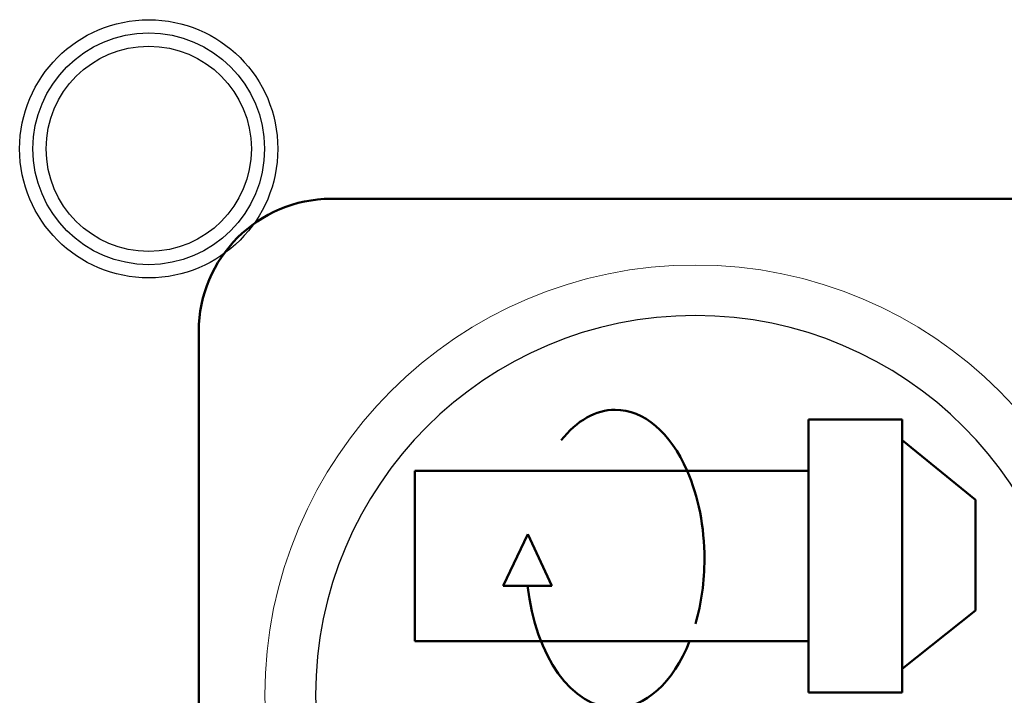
# Model space of a CAD drawing. Header units: millimetres. Extents: x 6964 to 8548, y -230 to 508.
# Tile 39 of 137: x 7400 to 7415, y -169 to -158. Entities that reach past the tile are written whole.
import ezdxf
from ezdxf.lldxf.tags import DXFTag

# ---------------------------------------------------------------- set-up
doc = ezdxf.new("R2010")
doc.units = ezdxf.units.MM
doc.header["$LTSCALE"] = 3
doc.layers.add('layer 1', color=7, linetype='Continuous')
tags = doc.linetypes.add('New Line3', pattern=[0.8, 0.5, -0.3]).pattern_tags.tags
tags[6:7] = [DXFTag(74, 4), DXFTag(75, 0), DXFTag(340, '0'), DXFTag(46, 1.0), DXFTag(50, 0.0), DXFTag(44, 0.0), DXFTag(45, 0.0)]
tags[4:5] = [DXFTag(74, 4), DXFTag(75, 0), DXFTag(340, '0'), DXFTag(46, 1.0), DXFTag(50, 0.0), DXFTag(44, 0.0), DXFTag(45, 0.0)]

msp = doc.modelspace()

# ---------------------------------------------------------------- linework, layer by layer
at = {"layer": 'layer 1'}
for points in [[(7403.903, -160.331), (7403.903, -159.254), (7403.03, -158.381), (7401.953, -158.381), (7401.953, -158.381), (7400.876, -158.381), (7400.003, -159.254), (7400.003, -160.331), (7400.003, -160.331), (7400.003, -161.408), (7400.876, -162.281), (7401.953, -162.281), (7401.953, -162.281), (7403.03, -162.281), (7403.903, -161.408), (7403.903, -160.331)], [(7403.703, -160.331), (7403.703, -159.364), (7402.92, -158.581), (7401.953, -158.581), (7401.953, -158.581), (7400.987, -158.581), (7400.203, -159.364), (7400.203, -160.331), (7400.203, -160.331), (7400.203, -161.297), (7400.987, -162.081), (7401.953, -162.081), (7401.953, -162.081), (7402.92, -162.081), (7403.703, -161.297), (7403.703, -160.331)], [(7403.503, -160.331), (7403.503, -159.475), (7402.809, -158.781), (7401.953, -158.781), (7401.953, -158.781), (7401.097, -158.781), (7400.403, -159.475), (7400.403, -160.331), (7400.403, -160.331), (7400.403, -161.187), (7401.097, -161.881), (7401.953, -161.881), (7401.953, -161.881), (7402.809, -161.881), (7403.503, -161.187), (7403.503, -160.331)]]:
    msp.add_open_spline(points, degree=3, knots=[0, 0, 0, 0, 0.2, 0.2, 0.2, 0.2, 0.4, 0.4, 0.4, 0.4, 0.6, 0.6, 0.6, 0.6, 1, 1, 1, 1], dxfattribs=at)
at = {"layer": 'layer 1', "lineweight": 50}
for points in [[(7402.708, -163.085), (7402.708, -161.985), (7403.608, -161.086), (7404.708, -161.086)], [(7404.708, -161.086), (7404.708, -161.086), (7415.709, -161.086), (7415.709, -161.086)], [(7402.708, -174.086), (7402.708, -174.086), (7402.708, -163.085), (7402.708, -163.085)], [(7413.337, -164.421), (7413.337, -164.421), (7411.922, -164.421), (7411.922, -164.421)], [(7411.922, -164.421), (7411.922, -164.421), (7411.922, -168.542), (7411.922, -168.542)], [(7413.337, -168.542), (7413.337, -168.542), (7413.337, -164.421), (7413.337, -164.421)], [(7414.441, -165.634), (7414.441, -165.634), (7413.337, -164.731), (7413.337, -164.731)], [(7405.974, -167.769), (7405.974, -167.769), (7405.974, -165.193), (7405.974, -165.193)], [(7405.974, -165.193), (7405.974, -165.193), (7411.922, -165.195), (7411.922, -165.195)], [(7414.443, -167.303), (7414.443, -167.303), (7414.441, -165.634), (7414.441, -165.634)], [(7407.678, -166.153), (7407.678, -166.153), (7407.306, -166.931), (7407.306, -166.931)], [(7408.041, -166.931), (7408.041, -166.931), (7407.678, -166.153), (7407.678, -166.153)], [(7407.306, -166.931), (7407.306, -166.931), (7408.041, -166.931), (7408.041, -166.931)], [(7413.337, -168.185), (7413.337, -168.185), (7414.443, -167.303), (7414.443, -167.303)], [(7411.922, -167.769), (7411.922, -167.769), (7405.974, -167.769), (7405.974, -167.769)], [(7411.922, -168.542), (7411.922, -168.542), (7413.337, -168.542), (7413.337, -168.542)]]:
    msp.add_open_spline(points, degree=3, dxfattribs=at)
at = {"layer": 'layer 1', "lineweight": 9}
msp.add_open_spline([(7416.708, -168.586), (7416.708, -164.996), (7413.798, -162.086), (7410.208, -162.086), (7410.208, -162.086), (7406.619, -162.086), (7403.708, -164.996), (7403.708, -168.586), (7403.708, -168.586), (7403.708, -172.175), (7406.619, -175.086), (7410.208, -175.086)], degree=3, knots=[0, 0, 0, 0, 0.2, 0.2, 0.2, 0.2, 0.4, 0.4, 0.4, 0.4, 0.6, 0.6, 0.6, 0.6], dxfattribs=at)
msp.add_open_spline([(7416.708, -168.586), (7416.708, -164.996), (7413.798, -162.086), (7410.208, -162.086), (7410.208, -162.086), (7406.619, -162.086), (7403.708, -164.996), (7403.708, -168.586), (7403.708, -168.586), (7403.708, -172.175), (7406.619, -175.086), (7410.208, -175.086)], degree=3, knots=[0, 0, 0, 0, 0.2, 0.2, 0.2, 0.2, 0.4, 0.4, 0.4, 0.4, 0.6, 0.6, 0.6, 0.6], dxfattribs=at)
msp.add_open_spline([(7416.708, -168.586), (7416.708, -164.996), (7413.798, -162.086), (7410.208, -162.086), (7410.208, -162.086), (7406.619, -162.086), (7403.708, -164.996), (7403.708, -168.586), (7403.708, -168.586), (7403.708, -172.175), (7406.619, -175.086), (7410.208, -175.086)], degree=3, knots=[0, 0, 0, 0, 0.2, 0.2, 0.2, 0.2, 0.4, 0.4, 0.4, 0.4, 0.6, 0.6, 0.6, 0.6], dxfattribs=at)
at = {"layer": 'layer 1', "lineweight": 25}
for points, knots in [([(7415.944, -168.586), (7415.944, -165.418), (7413.376, -162.85), (7410.209, -162.85), (7410.209, -162.85), (7407.041, -162.85), (7404.473, -165.418), (7404.473, -168.586)], [0, 0, 0, 0, 0.2, 0.2, 0.2, 0.2, 0.4, 0.4, 0.4, 0.4]), ([(7415.944, -168.586), (7415.944, -165.418), (7413.376, -162.85), (7410.209, -162.85), (7410.209, -162.85), (7407.041, -162.85), (7404.473, -165.418), (7404.473, -168.586)], [0, 0, 0, 0, 0.2, 0.2, 0.2, 0.2, 0.4, 0.4, 0.4, 0.4]), ([(7415.944, -168.586), (7415.944, -165.418), (7413.376, -162.85), (7410.209, -162.85), (7410.209, -162.85), (7407.041, -162.85), (7404.473, -165.418), (7404.473, -168.586)], [0, 0, 0, 0, 0.2, 0.2, 0.2, 0.2, 0.4, 0.4, 0.4, 0.4]), ([(7404.473, -168.586), (7404.473, -171.753), (7407.041, -174.321), (7410.208, -174.321), (7410.208, -174.321), (7413.376, -174.321), (7415.944, -171.753), (7415.944, -168.586)], [0.4, 0.4, 0.4, 0.4, 0.6, 0.6, 0.6, 0.6, 1, 1, 1, 1]), ([(7404.473, -168.586), (7404.473, -171.753), (7407.041, -174.321), (7410.208, -174.321), (7410.208, -174.321), (7413.376, -174.321), (7415.944, -171.753), (7415.944, -168.586)], [0.4, 0.4, 0.4, 0.4, 0.6, 0.6, 0.6, 0.6, 1, 1, 1, 1]), ([(7404.473, -168.586), (7404.473, -171.753), (7407.041, -174.321), (7410.208, -174.321), (7410.208, -174.321), (7413.376, -174.321), (7415.944, -171.753), (7415.944, -168.586)], [0.4, 0.4, 0.4, 0.4, 0.6, 0.6, 0.6, 0.6, 1, 1, 1, 1])]:
    msp.add_open_spline(points, degree=3, knots=knots, dxfattribs=at)
at = {"layer": 'layer 1', "lineweight": 50}
for points in [[(7410.088, -165.194), (7409.834, -164.616), (7409.43, -164.273), (7409.001, -164.273), (7409.001, -164.273), (7408.706, -164.273), (7408.419, -164.436), (7408.184, -164.734)], [(7407.676, -166.931), (7407.793, -168), (7408.351, -168.777), (7409.001, -168.777), (7409.001, -168.777), (7409.453, -168.777), (7409.875, -168.398), (7410.124, -167.769)]]:
    msp.add_open_spline(points, degree=3, knots=[0, 0, 0, 0, 0.333333, 0.333333, 0.333333, 0.333333, 1, 1, 1, 1], dxfattribs=at)
at = {"layer": 'layer 1', "linetype": 'New Line3', "lineweight": 50}
msp.add_open_spline([(7410.214, -167.505), (7410.302, -167.199), (7410.348, -166.864), (7410.348, -166.525), (7410.348, -166.525), (7410.348, -166.046), (7410.257, -165.58), (7410.088, -165.194)], degree=3, knots=[0, 0, 0, 0, 0.333333, 0.333333, 0.333333, 0.333333, 1, 1, 1, 1], dxfattribs=at)

doc.saveas('drawing.dxf')
